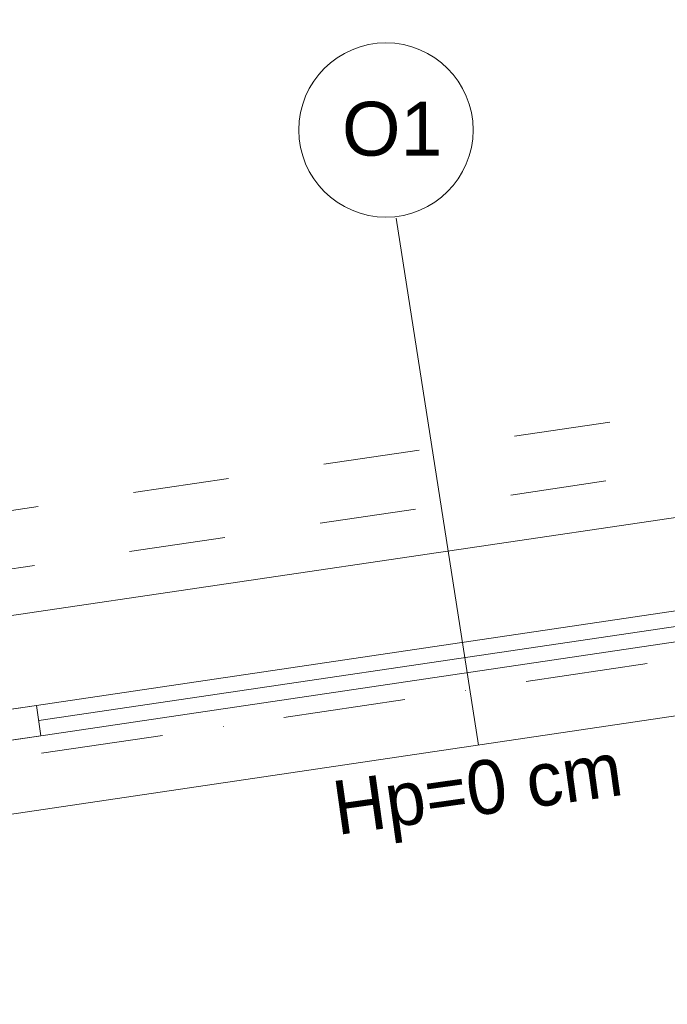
# Model space of a CAD drawing. Header units: metres. Extents: x 10441 to 19716, y -6570 to 1447.
# Tile 31 of 136: x 14726 to 14894, y -3406 to -3151. Entities that reach past the tile are written whole.
import ezdxf
from ezdxf.enums import TextEntityAlignment as Align

# ---------------------------------------------------------------- set-up
doc = ezdxf.new("R2010")
doc.units = ezdxf.units.M
doc.header["$MEASUREMENT"] = 0
doc.linetypes.add('8', pattern=[0.5, 0.25, -0.25])
doc.linetypes.add('DASHDOT', pattern=[25.4, 12.7, -6.35, 0, -6.35])
for name, color, linetype, lineweight in [('#elektryczne', 8, 'Continuous', 20), ('A_OSIE', 8, 'Continuous', 13), ('A_OZACZENIE DRZWI', 8, 'Continuous', 13), ('A_OZNACZENIA OKIEN', 8, 'Continuous', 13), ('A_STAL CIENKIE', 8, 'Continuous', 0), ('A_STOLARKA', 8, 'Continuous', 5), ('A_WYMIARY WEWNETRZNE', 8, 'Continuous', 18)]:
    doc.layers.add(name, color=color, linetype=linetype, lineweight=lineweight)
doc.styles.add('ARIAL', font='arial.ttf')
doc.styles.add('m1_romans', font='romans.shx', dxfattribs={"width": 0.8})
doc.styles.add('opisy okien', font='txt', dxfattribs={"height": 15})

# ---------------------------------------------------------------- blocks, each defined once
blk = doc.blocks.new('podkład')
at = {"layer": 'A_OSIE', "color": 8, "linetype": 'DASHDOT', "ltscale": 2.5}
blk.add_line((10108.73, -1161.68), (13256.84, -695.71), dxfattribs=at)
at = {"layer": 'A_OZNACZENIA OKIEN', "color": 8}
blk.add_line((10641.19, -957.51), (10662.54, -1094.36), dxfattribs=at)
at = {"layer": 'A_STAL CIENKIE', "color": 8, "linetype": '8', "ltscale": 100}
for p, q in [((10325.66, -1065.38), (13908.4, -535.07)), ((13910.62, -549.91), (10327.86, -1080.21))]:
    blk.add_line(p, q, dxfattribs=at)
at = {"layer": 'A_STOLARKA', "color": 8}
for p, q in [((10782.68, -1025.02), (10527.46, -1062.8)), ((10778.28, -1049.94), (10530.97, -1086.54)), ((10769.96, -1055.21), (10548.38, -1088.01)), ((10787.37, -1056.68), (10532.15, -1094.46)), ((10534.93, -1113.25), (10790.15, -1075.47)), ((10547.79, -1084.05), (10538.89, -1085.37)), ((10548.96, -1091.97), (10547.79, -1084.05)), ((10540.06, -1093.28), (10548.96, -1091.97))]:
    blk.add_line(p, q, dxfattribs=at)
at = {"layer": 'A_WYMIARY WEWNETRZNE', "color": 8, "linetype": 'Continuous'}
blk.add_circle((10638.54, -934.64), 22.63, dxfattribs=at)
at = {"layer": 'A_OZACZENIE DRZWI', "color": 8, "ltscale": 0.1, "style": 'm1_romans', "width": 0.8}
for rotation, p in [(98.4861, (12735.07, -773.13)), (360, (12573.8, -1012.7)), (90, (11565.29, -1150.14)), (90, (11872.29, -1150.14)), (90, (12230.03, -1245.64)), (90, (12385.87, -1249.44)), (90, (11565.29, -1370.89)), (90, (11872.29, -1370.89)), (90, (12230.03, -1370.89)), (90, (12389.3, -1370.89)), (90, (11748.79, -1556.15)), (90, (11986.6, -1556.15)), (90, (12389.3, -1556.15)), (360, (12235.05, -1664.2)), (360, (12235.05, -1880.2)), (90, (11745.78, -2001.94))]:
    blk.add_attdef('SZEROKOSC', text='', height=10, rotation=rotation, dxfattribs=at).set_placement(p, align=Align.BOTTOM_CENTER)
for rotation, p in [(98.4861, (12738.56, -773.47)), (360, (12572.95, -1016.09)), (90, (11568.68, -1150.99)), (90, (11875.68, -1150.99)), (90, (12233.42, -1246.49)), (90, (12389.27, -1250.29)), (90, (11568.68, -1371.74)), (90, (11875.68, -1371.74)), (90, (12233.42, -1371.74)), (90, (12392.69, -1371.74)), (90, (11752.19, -1557)), (90, (11990, -1557)), (90, (12392.69, -1557)), (360, (12234.2, -1667.59)), (360, (12234.2, -1883.59)), (90, (11749.18, -2002.79))]:
    blk.add_attdef('WYSOKOSC', text='', height=10, rotation=rotation, dxfattribs=at).set_placement(p, align=Align.TOP_CENTER)
at = {"layer": 'A_OZNACZENIA OKIEN', "color": 8, "linetype": 'Continuous', "lineweight": 18, "style": 'ARIAL'}
blk.add_text('O1', height=14, dxfattribs=at).set_placement((10627.11, -941.3))
at = {"layer": 'A_OZNACZENIA OKIEN', "color": 8, "linetype": 'Continuous', "lineweight": 18, "style": 'opisy okien'}
blk.add_text('Hp=0 cm', height=14, rotation=8, dxfattribs=at).set_placement((10625.91, -1117.74))
at = {"layer": 'A_OZNACZENIA OKIEN', "color": 8, "ltscale": 0.1, "style": 'm1_romans', "width": 0.8}
for rotation, p in [(278.8676, (13403.28, -587.56)), (278.8676, (13013.44, -645.27)), (278.8676, (12475.3, -724.92)), (278.8676, (12253.72, -757.72)), (0, (14011.09, -903.42)), (278.8676, (11051.11, -935.72)), (278.8676, (10670.26, -992.09)), (0, (14011.09, -1578.09)), (90, (10823, -2081.55)), (90, (11208, -2081.55)), (90, (11974, -2081.55)), (90, (13179.19, -2081.55)), (90, (13543.19, -2081.55))]:
    blk.add_attdef('WYSOKOSC', text='', height=10, rotation=rotation, dxfattribs=at).set_placement(p, align=Align.TOP_CENTER)
for rotation, p in [(278.8676, (13373.71, -593.04)), (278.8676, (12983.87, -650.74)), (278.8676, (12445.73, -730.4)), (278.8676, (12224.15, -763.19)), (0, (14017.48, -900.03)), (278.8676, (11021.54, -941.2)), (278.8676, (10640.69, -997.57)), (0, (14017.48, -1574.7)), (90, (10819.6, -2080.7)), (90, (11204.6, -2080.7)), (90, (11970.6, -2080.7)), (90, (13175.8, -2080.7)), (90, (13539.8, -2080.7))]:
    blk.add_attdef('SZEROKOSC', text='', height=10, rotation=rotation, dxfattribs=at).set_placement(p, align=Align.BOTTOM_CENTER)

msp = doc.modelspace()

# ---------------------------------------------------------------- block references
at = {"layer": '#elektryczne', "color": 8, "linetype": 'Continuous', "lineweight": 18}
msp.add_blockref('podkład', (4182.37, -2244.78), dxfattribs=at)

doc.saveas('drawing.dxf')
